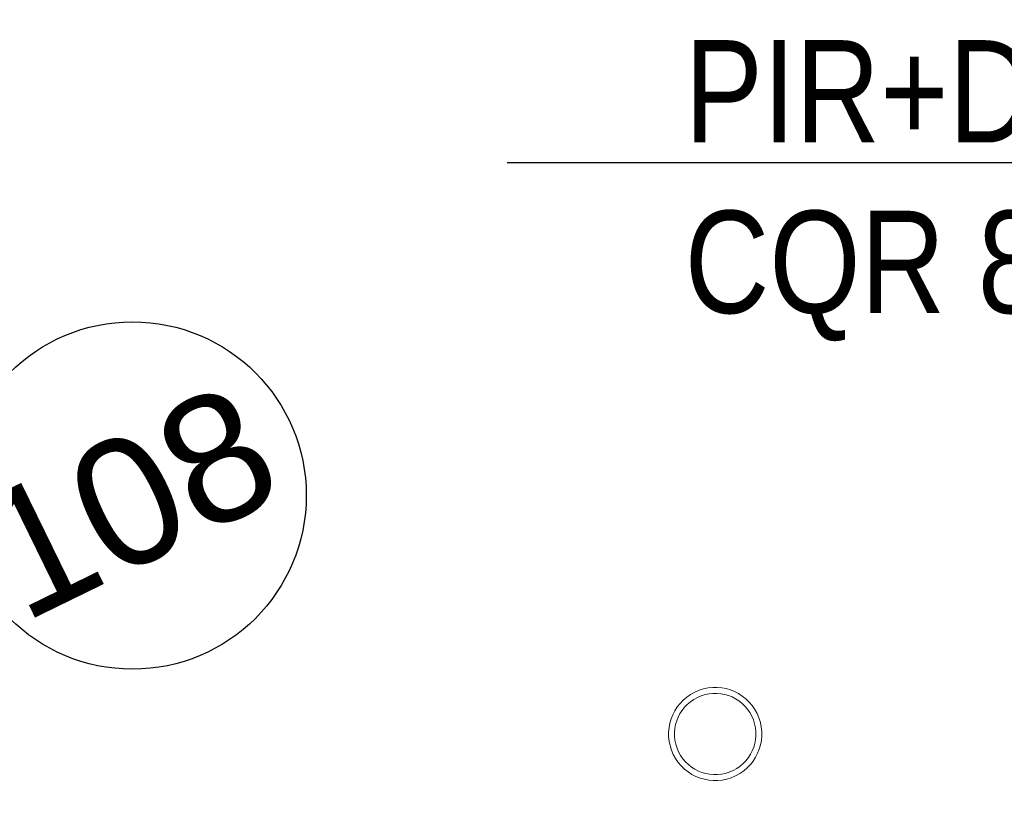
# Model space of a CAD drawing. Header units: millimetres. Extents: x -1662057 to -197461, y -941126 to 63888.
# Tile 119 of 209: x -1597381 to -1595057, y -340121 to -338288. Entities that reach past the tile are written whole.
import ezdxf
from ezdxf import colors
from ezdxf.entities.mleader import LeaderData, LeaderLine
from ezdxf.math import Vec2, Vec3

# ---------------------------------------------------------------- set-up
doc = ezdxf.new("R2010")
doc.units = ezdxf.units.MM
for name, color, linetype, lineweight in [('A-AREA-IDEN', 252, 'CONTINUOUS', 25), ('M-HVAC-CDFF', 50, 'CONTINUOUS', 5), ('VS_AS', 5, 'CONTINUOUS', 25)]:
    doc.layers.add(name, color=color, linetype=linetype, lineweight=lineweight)
doc.styles.add('Arial_3', font='arial.ttf', dxfattribs={"height": 300})
doc.styles.add('MKM_Arial narrow', font='ARIALN.TTF')

# ---------------------------------------------------------------- blocks, each defined once
blk = doc.blocks.new('Swegon_AB_LOCKZONE_Bb_ALSd-_RO_RFA_2018_LevelBased - LOCKZONE Bb 100-RO_ALSd 80-100-2486362-Pirmā stāva plāns uz atzīmes 0_000 M1-150')
at = {"layer": 'M-HVAC-CDFF', "color": 252}
for radius, start, end in [(110, 360, 180), (96, 360, 180), (110, 180, 360), (96, 180, 360)]:
    blk.add_arc((0, 0), radius, start, end, dxfattribs=at)
blk = doc.blocks.new('PBL_telpnu_numeracija_0001 - PBL telpas NUMERĀCIJA-1342367-Pirmā stāva plāns uz atzīmes 0_000 M1-150')
at = {"layer": 'A-AREA-IDEN'}
blk.add_circle((0.034, 0.024), 2.733, dxfattribs=at)
blk = doc.blocks.new('_None')

msp = doc.modelspace()

# ---------------------------------------------------------------- block references
at = {"layer": 'A-AREA-IDEN', "color": 251, "true_color": 0x636466, "xscale": 149.9999999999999, "yscale": 149.9999999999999, "zscale": 149.9999999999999, "rotation": 26.06501624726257}
msp.add_blockref('PBL_telpnu_numeracija_0001 - PBL telpas NUMERĀCIJA-1342367-Pirmā stāva plāns uz atzīmes 0_000 M1-150', (-1597117.42647, -339416.32658), dxfattribs=at)
at = {"layer": 'M-HVAC-CDFF', "color": 251, "true_color": 0x636466, "rotation": 116.0255127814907}
msp.add_blockref('Swegon_AB_LOCKZONE_Bb_ALSd-_RO_RFA_2018_LevelBased - LOCKZONE Bb 100-RO_ALSd 80-100-2486362-Pirmā stāva plāns uz atzīmes 0_000 M1-150', (-1595739.50823, -339973.68289), dxfattribs=at)

# ---------------------------------------------------------------- texts
at = {"layer": 'A-AREA-IDEN', "color": 251, "lineweight": 9, "true_color": 0x636466, "insert": (-1597505.01889, -339443.51734), "char_height": 300, "width": 865.8225, "attachment_point": 1, "rotation": 26.06501625, "style": 'Arial_3'}
msp.add_mtext('108', dxfattribs=at)

# ---------------------------------------------------------------- next in the draw order: leaders
at = {"layer": 'VS_AS', "color": 7}
ml = msp.add_multileader_mtext('Standard', dxfattribs=at)
ml.set_content('{\\C5;PIR+DG Zona 2\\fArial Narrow|b0|i0|c186|p34;9\\fArial Narrow|b0|i0|c0|p34;. P5.\\fArial Narrow|b0|i0|c186|p34;\\P}CQR 8x0,22', color=7, style='MKM_Arial narrow')
ml.set_leader_properties(color=256, linetype='ByLayer', lineweight=-1)
ml.set_arrow_properties(name='NONE')
ml.build(insert=Vec2(0, 0))
ml.multileader.update_dxf_attribs({"has_dogleg": 0, "text_left_attachment_type": 6, "text_right_attachment_type": 6, "dogleg_length": 0.36, "arrow_head_size": 90.58202})
ctx = ml.context
ctx.base_point, ctx.char_height, ctx.arrow_head_size, ctx.landing_gap_size, ctx.plane_origin = Vec3(-1595871.88329, -338625.88418), 241.55204301, 90.58202, 60.38801, Vec3(-1590931.3999, -353339.90496)
ctx.left_attachment, ctx.right_attachment, ctx.attachment_type = 6, 6, 1
notes = []
notes.append((ctx, [(1, (1, 1, 0), (-1593588.47751, -338625.88418), (-1, 0), 0.36, [(0, [(-1592383.72132, -339843.15333)], 0, [])])]))
ctx.mtext.insert, ctx.mtext.width, ctx.mtext.defined_height, ctx.mtext.flow_direction = Vec3(-1595811.49528, -338336.02173), 2555.3651324, 597.96664, 5
ctx.mtext.has_bg_fill, ctx.mtext.bg_color, ctx.mtext.bg_scale_factor, ctx.mtext.bg_transparency, ctx.mtext.use_window_bg_color = 1, -1073741824, 1.2, 0, 1
for ctx, leaders in notes:
    for number, flags, end, landing, length, lines in leaders:
        leader = LeaderData()
        leader.index, (leader.has_last_leader_line, leader.has_dogleg_vector, leader.attachment_direction) = number, flags
        leader.last_leader_point, leader.dogleg_vector, leader.dogleg_length = Vec3(end), Vec3(landing), length
        for number, points, colour, breaks in lines:
            line = LeaderLine()
            line.index, line.vertices, line.color, line.breaks = number, Vec3.list(points), colors.encode_raw_color(colour), breaks
            leader.lines.append(line)
        ctx.leaders.append(leader)

doc.saveas('drawing.dxf')
